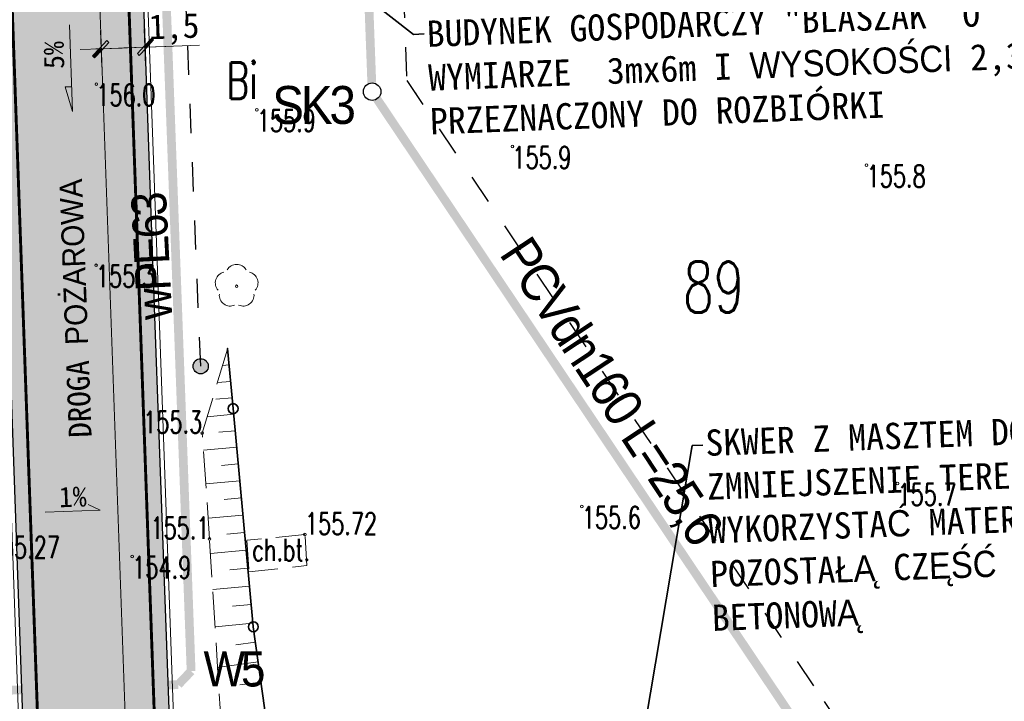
# Model space of a CAD drawing. Header units: feet. Extents: x 7493062 to 7493341, y 5986535 to 5986725.
# Tile 5 of 16: x 7493183 to 7493217, y 5986609 to 5986632. Entities that reach past the tile are written whole.
import ezdxf
from ezdxf import colors
from ezdxf.entities.mleader import LeaderData, LeaderLine
from ezdxf.enums import TextEntityAlignment as Align
from ezdxf.math import Vec2, Vec3

# ---------------------------------------------------------------- set-up
doc = ezdxf.new("R2010")
doc.units = ezdxf.units.FT
doc.header["$MEASUREMENT"] = 0
for name, pattern in [('1_1', [0]), ('1_OTKC', [1.5, 1, -0.5]), ('1_OTRK', [1.75, 1.25, -0.5]), ('1_OTRKG', [1.75, 1.25, -0.5]), ('3', [1, 0.5, -0.5]), ('HIDDEN2', [4.7625, 3.175, -1.5875])]:
    doc.linetypes.add(name, pattern=pattern)
doc.layers.get('0').update_dxf_attribs({"color": 250, "linetype": 'CONTINUOUS', "lineweight": 100})
doc.layers.get('Defpoints').update_dxf_attribs({"linetype": 'CONTINUOUS'})
doc.layers.add('1_DZIALKI', color=7, linetype='CONTINUOUS')
for name, color, linetype, lineweight in [('__IE_PZT_01', 1, 'CONTINUOUS', 30), ('__IE_PZT_02', 1, 'CONTINUOUS', 30), ('_droga', 7, 'CONTINUOUS', 30), ('_k_droga', 3, 'CONTINUOUS', 30), ('_k_kreskowanie', 250, 'CONTINUOUS', 5), ('_k_opis', 1, 'CONTINUOUS', 13), ('_k_widok', 7, 'CONTINUOUS', 18), ('_k_wymiar', 7, 'CONTINUOUS', 13), ('_k_zarys', 7, 'HIDDEN2', 20), ('_k_ściany', 7, 'CONTINUOUS', 35), ('EDZTD_T_0', 7, 'CONTINUOUS', 25), ('EKLTK_T_0', 3, 'CONTINUOUS', 25), ('KANALIZACJA SANITARNA PROJ.', 32, 'CONTINUOUS', 0), ('OTK_E_T_1', 7, 'CONTINUOUS', 0), ('OTK_L_2', 7, '1_OTKC', 18), ('OTO_L_0', 7, 'CONTINUOUS', 35), ('OTR_L_1', 7, '1_OTRK', 18), ('OTR_T_0', 7, 'CONTINUOUS', 18), ('OTR_T_1', 7, 'CONTINUOUS', 18), ('OTZ_T_0', 250, 'CONTINUOUS', 18), ('WODA PROJ.', 150, 'CONTINUOUS', 30), ('WYMIAR-ARCH', 7, 'CONTINUOUS', 9)]:
    doc.layers.add(name, color=color, linetype=linetype, lineweight=lineweight)
doc.styles.add('GENERATED_STYLE_1', font='MS Gothic.ttf')
doc.styles.add('GENERATED_STYLE_2', font='MS Gothic.ttf')
doc.styles.get("Standard").update_dxf_attribs({"font": 'Simplex.SHX'})
doc.dimstyles.new('zag 500', dxfattribs={"dimtxt": 0.85, "dimasz": 0.09, "dimexe": 1.25, "dimexo": 0.625, "dimgap": 0.1, "dimtad": 1, "dimtxsty": 'GENERATED_STYLE_1', "dimblk": 'W', "dimcen": 2.5, "dimse1": 1, "dimse2": 1, "dimclrd": 7, "dimclrt": 256, "dimadec": 0, "dimazin": 0, "dimtfac": 1, "dimtmove": 0, "dimatfit": 0, "dimfxl": 1.25, "dimlwd": 5, "dimarcsym": 0})

# ---------------------------------------------------------------- blocks, each defined once
blk = doc.blocks.new('2_OTRN')
at = {"linetype": 'Continuous'}
blk.add_circle((0, 0), 0.045, dxfattribs=at)
blk = doc.blocks.new('2_OTRS')
at = {"linetype": 'Continuous'}
blk.add_circle((0, 0), 0.045, dxfattribs=at)
blk = doc.blocks.new('2_OTZL')
at = {"linetype": 'Continuous'}
blk.add_circle((0, 0), 0.045, dxfattribs=at)
for centre, start, end in [((0, 0.375), 30.1401, 149.8599), ((-0.357, 0.116), 102.1445, 221.86), ((0.357, 0.116), 318.14, 77.8555), ((-0.22, -0.303), 174.1482, 293.8542), ((0.22, -0.303), 246.1458, 5.8518)]:
    blk.add_arc(centre, 0.375, start, end, dxfattribs=at)
blk = doc.blocks.new('spadek')
at = {"transparency": 33554559}
h = blk.add_hatch(color=256, dxfattribs=at)
h.dxf.hatch_style = 1
h.paths.add_polyline_path([(0, 0), (-0.258, -0.81), (-0.043, -0.879)])
at = {"layer": '_k_widok'}
blk.add_lwpolyline([(-0.902, -2.834), (0, 0), (-0.043, -0.879), (-0.258, -0.81)], dxfattribs=at)
blk = doc.blocks.new('W')
at = {"layer": 'WYMIAR-ARCH'}
h = blk.add_hatch(color=256, dxfattribs=at)
h.paths.add_polyline_path([(0, 0.76), (0, 0), (0.65, 0), (2.98, 2.33), (2.27, 3.04)])
h.paths.add_polyline_path([(-0.56, 0.21), (-0.76, 0), (0, 0), (0, 0.76)])
h.paths.add_polyline_path([(0, -0.65), (0.15, -0.5), (0.65, 0), (0, 0)])
h.paths.add_polyline_path([(0, 0), (-0.76, 0), (-3.39, -2.62), (-2.68, -3.33), (0, -0.65)])
blk.add_hatch(color=256, dxfattribs=at).paths.add_polyline_path([(-0.76, 0), (-3.39, -2.62), (-2.68, -3.33), (0, -0.65), (0, 0)])
for p, q in [((0, -7), (0, 7)), ((-8, 0), (8, 0)), ((-0.56, 0.21), (-3.39, -2.62)), ((-0.56, 0.21), (2.27, 3.04)), ((0.15, -0.5), (2.98, 2.33)), ((2.27, 3.04), (2.98, 2.33)), ((-3.39, -2.62), (-2.68, -3.33)), ((0.15, -0.5), (-2.68, -3.33))]:
    blk.add_line(p, q, dxfattribs=at)
blk = doc.blocks.new('*D468')
at = {"layer": '_k_wymiar', "color": 7, "lineweight": 5, "transparency": 16777216}
for p, q in [((24.041, 3.361), (23.951, 3.362)), ((24.131, 3.361), (25.631, 3.359)), ((25.721, 3.359), (27.496, 3.357))]:
    blk.add_line(p, q, dxfattribs=at)
at = {"layer": 'Defpoints', "color": 0, "lineweight": 100, "transparency": 16777216}
for p in [(24.134, 5.481), (25.634, 5.479), (25.631, 3.359)]:
    blk.add_point(p, dxfattribs=at)
at = {"layer": '_k_wymiar', "color": 7, "lineweight": 5, "transparency": 16777216, "xscale": 0.09, "yscale": 0.09, "zscale": 0.09}
for p, rotation in [((24.131, 3.361), 359.9259717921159), ((25.631, 3.359), 179.925971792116)]:
    blk.add_blockref('W', p, dxfattribs=dict(at, rotation=rotation))
at = {"layer": '_k_wymiar', "transparency": 16777216, "insert": (26.654, 3.937), "char_height": 0.85, "attachment_point": 5, "rotation": 359.926, "style": 'GENERATED_STYLE_1'}
blk.add_mtext('1,5', dxfattribs=at)
blk = doc.blocks.new('dz_89')
at = {"layer": '_k_droga', "transparency": 33554483}
h = blk.add_hatch(color=1, dxfattribs=at)
h.dxf.hatch_style = 1
h.paths.add_polyline_path([(37.393, 16.97), (32.135, 16.97, 0.189501), (24.644, 14.025, -0.021986), (24.89, 13.09, 0.037008), (26.512, 12.97), (37.393, 12.97)], flags=17)
h.paths.add_polyline_path([(25.475, -23.498), (21.921, -23.92, -0.097719), (21.101, -19.741), (21.141, 10.746, 0.180353), (19.438, 15.331), (16.177, 19.107, -0.090114), (14.18, 22.495), (17.933, 23.878, 0.090114), (19.204, 21.722), (21.215, 19.394, 0.217942), (26.512, 16.97), (37.393, 16.97), (37.393, 12.97), (32.135, 12.97, 0.413835), (25.135, 5.979), (25.1, -21.228, 0.082721)])
at = {"layer": '_k_kreskowanie'}
h = blk.add_hatch(dxfattribs=at)
h.set_pattern_fill('AR-B816', color=256, scale=0.04)
h.set_pattern_definition([(360, (-60, -2e-08), (0, 0.32), []), (90, (-60, -2e-08), (-0.32, 0.32), [0.32, -0.32])])
edge = h.paths.add_edge_path()
edge.add_arc((24.522, 26.301), 6.52, 180.0344, 222.3912, ccw=False)
edge.add_line((18.001, 26.297), (18.001, 37.625))
edge.add_line((18.001, 37.625), (16.501, 37.625))
edge.add_line((16.501, 37.625), (16.501, 26.301))
edge.add_arc((24.518, 26.301), 8.017, 180, 222.1108)
edge.add_line((18.571, 20.925), (21.708, 17.292))
edge.add_arc((14.141, 10.756), 10, 0, 40.8199, ccw=False)
edge.add_line((24.141, 10.756), (24.1, -23.661))
edge.add_line((24.1, -23.661), (25.6, -23.483))
edge.add_line((25.6, -23.483), (25.641, 10.741))
edge.add_arc((14.141, 10.756), 11.5, 359.926, 378.4059)
edge.add_arc((31.525, 6.781), 9.987, 116.486, 130.3986, ccw=False)
edge.add_line((27.071, 15.72), (31.551, 15.72))
edge.add_line((31.551, 15.72), (31.551, 17.22))
edge.add_line((31.551, 17.22), (27.071, 17.22))
edge.add_arc((27.071, 24.47), 7.25, 220.8207, 270, ccw=False)
edge.add_line((21.585, 19.731), (19.706, 21.905))
at = {"layer": '_k_widok', "true_color": 0xffffff, "transparency": 33554559}
h = blk.add_hatch(color=7, dxfattribs=at)
h.dxf.hatch_style = 1
edge = h.paths.add_edge_path()
edge.add_line((25.62, -5.244), (25.634, 5.479))
edge.add_arc((32.884, 5.47), 7.25, 90, 179.926, ccw=False)
edge.add_line((32.884, 12.72), (37.393, 12.72))
edge.add_line((37.393, 12.72), (37.393, 17.22))
edge.add_line((37.393, 17.22), (27.071, 17.22))
edge.add_arc((27.071, 24.47), 7.25, 220.8203, 270, ccw=False)
edge.add_line((21.585, 19.731), (19.582, 22.048))
edge.add_arc((24.501, 26.297), 6.5, 180.0009, 220.8204, ccw=False)
edge.add_line((18.001, 26.297), (18.001, 37.625))
edge.add_line((18.001, 37.625), (13.001, 37.625))
edge.add_line((13.001, 37.625), (13.001, 26.297))
edge.add_arc((24.502, 26.297), 11.5, 180.0006, 220.8202)
edge.add_line((15.799, 18.78), (19.06, 15.005))
edge.add_arc((14.141, 10.756), 6.5, -0.0737, 40.8197, ccw=False)
edge.add_line((20.641, 10.747), (20.601, -19.74))
edge.add_line((20.601, -19.74), (20.44, -24.096))
edge.add_line((20.44, -24.096), (27.266, -23.285))
edge.add_line((27.266, -23.285), (25.6, -21.229))
edge.add_line((25.6, -21.229), (25.62, -5.244))
at = {"layer": '_droga'}
blk.add_lwpolyline([(20.44, -24.096), (20.44, -24.096), (20.601, -19.74), (20.641, 10.747, 0.180349), (19.06, 15.005), (15.799, 18.78, -0.180016), (13.001, 26.297), (13.001, 37.625), (13.001, 37.625), (18.001, 37.625), (18.001, 26.297, 0.180016), (19.582, 22.048), (19.706, 21.905), (21.585, 19.731, 0.217942), (27.071, 17.22), (37.393, 17.22), (37.393, 12.72), (32.884, 12.72, 0.413835), (25.634, 5.479), (25.62, -5.244), (25.6, -21.229), (27.266, -23.285), (20.44, -24.096)], format="xyb", dxfattribs=at)
at = {"layer": '_k_opis', "color": 7, "ltscale": 0.1}
blk.add_lwpolyline([(21.619, -12.436), (23.504, -12.436), (23.098, -12.236)], dxfattribs=at)
at = {"layer": '_k_widok'}
for points in [[(12.851, 37.775), (12.851, 37.775), (18.151, 37.775), (18.151, 26.297, 0.180016), (19.696, 22.146), (19.82, 22.003), (21.698, 19.829, 0.217942), (27.071, 17.37), (37.543, 17.37), (37.543, 12.57), (32.884, 12.57, 0.413835), (25.784, 5.479), (25.77, -5.244), (25.75, -21.176), (27.442, -23.264), (20.29, -24.114), (20.451, -19.737), (20.491, 10.747, 0.180349), (18.946, 14.907), (15.685, 18.682, -0.180016), (12.851, 26.297), (12.851, 26.375)], [(24.1, -23.661), (24.134, 5.481), (24.141, 10.743, 0.180349), (21.708, 17.292), (18.571, 20.925, -0.185735), (16.501, 26.297), (16.501, 37.625), (18.001, 37.625), (18.001, 26.297, 0.18695), (19.706, 21.905), (21.585, 19.731, 0.217941), (27.071, 17.22), (31.551, 17.22), (31.551, 15.72), (27.071, 15.72, 0.06078), (25.053, 14.387, -0.080809), (25.641, 10.741), (25.634, 5.479), (25.6, -21.229), (25.6, -23.483), (24.1, -23.661)]]:
    blk.add_lwpolyline(points, format="xyb", dxfattribs=at)
at = {"layer": '_k_zarys', "color": 1, "ltscale": 0.3, "const_width": 0.1}
blk.add_lwpolyline([(25.475, -23.498, -0.082721), (25.1, -21.228), (25.141, 10.741, 0.180349), (22.465, 17.946), (19.204, 21.722, -0.090114), (17.933, 23.878), (14.18, 22.495, 0.090114), (16.177, 19.107), (19.438, 15.331, -0.180349), (21.141, 10.747), (21.101, -19.741, 0.097719), (21.921, -23.92)], format="xyb", dxfattribs=at)
at = {"layer": '_k_widok', "color": 1, "rotation": 197.6573268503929}
blk.add_blockref('spadek', (23.07, 1.25), dxfattribs=at)
at = {"layer": '1_DZIALKI', "lineweight": 9, "style": 'GENERATED_STYLE_1'}
blk.add_text('1%%%', height=0.7, rotation=0, dxfattribs=at).set_placement((22.583, -11.949), align=Align.MIDDLE)
at = {"layer": '_k_opis', "color": 7, "style": 'GENERATED_STYLE_1'}
blk.add_text('5%%%', height=0.7, rotation=89.3864, dxfattribs=at).set_placement((22.502, 3.204), align=Align.MIDDLE)
at = {"layer": '_k_opis', "color": 1, "linetype": 'Continuous', "style": 'GENERATED_STYLE_2'}
blk.add_text('DROGA POŻAROWA', height=0.78, rotation=90, dxfattribs=at).set_placement((23.309, -9.934))
at = {"layer": '_k_widok'}
ml = blk.add_multileader_mtext('Standard', dxfattribs=at)
ml.set_content('{\\fMS Gothic|b0|i0|c128|p49;SKWER Z MASZTEM DO PRZEBUDOWY - ZMNIEJSZENIE TERENU ZIELONEGO, }NALEŻY {\\fMS Gothic|b0|i0|c128|p49;WYKORZYSTA}Ć {\\fMS Gothic|b0|i0|c128|p49;MATERIA}Ł{\\fMS Gothic|b0|i0|c128|p49;Y Z ROZBIÓRKI, POZOSTA}ŁĄ {\\fMS Gothic|b0|i0|c128|p49;CZ}ĘŚĆ{\\fMS Gothic|b0|i0|c128|p49; UZUPE}Ł{\\fMS Gothic|b0|i0|c128|p49;NI}Ć {\\fMS Gothic|b0|i0|c128|p49;KOSTK}Ą {\\fMS Gothic|b0|i0|c128|p49;BETONOW}Ą', color=256, style='GENERATED_STYLE_1')
ml.set_leader_properties()
ml.build(insert=Vec2(0, 0))
ml.multileader.update_dxf_attribs({"text_right_attachment_type": 6, "dogleg_length": 0.36, "arrow_head_size": 1})
ctx = ml.context
ctx.base_point, ctx.char_height, ctx.arrow_head_size, ctx.landing_gap_size, ctx.plane_origin = Vec3(44.231, -10.977), 0.9, 1, 0.09, Vec3(28.363, -23.093)
ctx.right_attachment = 6
notes = []
notes.append((ctx, [(1, (1, 1, 0), (43.871, -10.977), (1, 0), 0.36, [(0, [(40.287, -28.225)], 0, [])])]))
ctx.mtext.insert, ctx.mtext.width, ctx.mtext.defined_height, ctx.mtext.flow_direction = Vec3(44.321, -10.457), 24.53699, 7.418, 5
ctx.mtext.has_bg_fill, ctx.mtext.bg_color, ctx.mtext.bg_scale_factor, ctx.mtext.bg_transparency, ctx.mtext.use_window_bg_color = 1, -1073741824, 1.5, 0, 1
for ctx, leaders in notes:
    for number, flags, end, landing, length, lines in leaders:
        leader = LeaderData()
        leader.index, (leader.has_last_leader_line, leader.has_dogleg_vector, leader.attachment_direction) = number, flags
        leader.last_leader_point, leader.dogleg_vector, leader.dogleg_length = Vec3(end), Vec3(landing), length
        for number, points, colour, breaks in lines:
            line = LeaderLine()
            line.index, line.vertices, line.color, line.breaks = number, Vec3.list(points), colors.encode_raw_color(colour), breaks
            leader.lines.append(line)
        ctx.leaders.append(leader)
ml = blk.add_multileader_mtext('Standard', dxfattribs=at)
ml.set_content('{\\fMS Gothic|b0|i0|c128|p49;BUDYNEK }GOSPODARCZY {\\fMS Gothic|b0|i0|c128|p49;"BLASZAK"} O WYMIARZE  3mx6m I WYSOKOŚCI 2,3m  {\\fMS Gothic|b0|i0|c128|p49;PRZEZNACZONY DO ROZBIÓRKI }', color=256, style='GENERATED_STYLE_1')
ml.set_leader_properties()
ml.build(insert=Vec2(0, 0))
ml.multileader.update_dxf_attribs({"text_right_attachment_type": 6, "dogleg_length": 0.36, "arrow_head_size": 1})
ctx = ml.context
ctx.base_point, ctx.char_height, ctx.arrow_head_size, ctx.landing_gap_size, ctx.plane_origin = Vec3(35.207, 3.456), 0.9, 1, 0.09, Vec3(24.141, -5.754)
ctx.right_attachment = 6
notes = []
notes.append((ctx, [(1, (1, 1, 0), (34.847, 3.456), (1, 0), 0.36, [(0, [(25.879, 10.999)], 0, [])])]))
ctx.mtext.insert, ctx.mtext.width, ctx.mtext.flow_direction = Vec3(35.297, 3.908), 23.05638, 5
ctx.mtext.has_bg_fill, ctx.mtext.bg_color, ctx.mtext.bg_scale_factor, ctx.mtext.bg_transparency, ctx.mtext.use_window_bg_color = 1, -1073741824, 1.5, 0, 1
for ctx, leaders in notes:
    for number, flags, end, landing, length, lines in leaders:
        leader = LeaderData()
        leader.index, (leader.has_last_leader_line, leader.has_dogleg_vector, leader.attachment_direction) = number, flags
        leader.last_leader_point, leader.dogleg_vector, leader.dogleg_length = Vec3(end), Vec3(landing), length
        for number, points, colour, breaks in lines:
            line = LeaderLine()
            line.index, line.vertices, line.color, line.breaks = number, Vec3.list(points), colors.encode_raw_color(colour), breaks
            leader.lines.append(line)
        ctx.leaders.append(leader)
at = {"layer": '_k_wymiar'}
dim = blk.add_aligned_dim(p1=(24.134, 5.481), p2=(25.634, 5.479), distance=-2.12, dimstyle='zag 500', dxfattribs=at)
dim.commit()
dim.dimension.update_dxf_attribs({"geometry": '*D468', "text_midpoint": (26.654, 3.937)})

msp = doc.modelspace()

# ---------------------------------------------------------------- block references
at = {"layer": '_k_ściany', "rotation": 2.126854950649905}
msp.add_blockref('dz_89', (7493161.929, 5986627.127), dxfattribs=at)

# ---------------------------------------------------------------- next in the draw order: hatches: boundary and pattern name
at = {"layer": '__IE_PZT_01'}
h = msp.add_hatch(color=256, dxfattribs=at)
edge = h.paths.add_edge_path()
edge.add_arc((7493189.327, 5986620.499), 0.26, 0, 360)

# ---------------------------------------------------------------- next in the draw order: linework, layer by layer
msp.add_circle((7493189.327, 5986620.499), 0.26, dxfattribs=at)
at = {"layer": '__IE_PZT_02', "linetype": '3', "ltscale": 2}
for points in [[(7493195.229, 5986655.908), (7493195.59, 5986651.427), (7493196.388, 5986630.296), (7493210.693, 5986609.012), (7493216.87, 5986599.825)], [(7493189.327, 5986620.499), (7493188.765, 5986634.365), (7493190.1, 5986637.332), (7493192.343, 5986639.858)]]:
    msp.add_lwpolyline(points, dxfattribs=at)
at = {"layer": 'KANALIZACJA SANITARNA PROJ.', "const_width": 0.3}
for points in [[(7493194.415, 5986651.084), (7493195.191, 5986630.209)], [(7493195.369, 5986629.66), (7493209.519, 5986608.585)]]:
    msp.add_lwpolyline(points, dxfattribs=at)
at = {"layer": 'KANALIZACJA SANITARNA PROJ.', "lineweight": 30}
msp.add_circle((7493195.202, 5986629.909), 0.3, dxfattribs=at)
at = {"layer": 'OTK_L_2', "linetype": '1_OTKC'}
for p, q in [((7493192.9, 5986614.73), (7493190.91, 5986614.54)), ((7493192.96, 5986613.67), (7493192.9, 5986614.73)), ((7493190.91, 5986614.54), (7493190.98, 5986613.45)), ((7493190.98, 5986613.45), (7493192.96, 5986613.67))]:
    msp.add_line(p, q, dxfattribs=at)
at = {"layer": 'OTO_L_0'}
for p, q in [((7493190.44, 5986619.048), (7493190.25, 5986621.11)), ((7493191.13, 5986611.58), (7493190.44, 5986619.048)), ((7493191.131, 5986611.57), (7493191.13, 5986611.58)), ((7493192.15, 5986604.14), (7493191.131, 5986611.57))]:
    msp.add_line(p, q, dxfattribs=at)
for centre in [(7493190.44, 5986619.048), (7493191.131, 5986611.57)]:
    msp.add_circle(centre, 0.17, dxfattribs=at)
at = {"layer": 'OTR_L_1', "linetype": '1_OTRK'}
for p, q in [((7493189.38, 5986618.21), (7493190.25, 5986621.11)), ((7493189.63, 5986614.58), (7493189.38, 5986618.21)), ((7493190.04, 5986608.03), (7493189.63, 5986614.58))]:
    msp.add_line(p, q, dxfattribs=at)
at = {"layer": 'OTR_L_1', "linetype": '1_OTRKG'}
for p, q in [((7493190.25, 5986621.11), (7493191.13, 5986611.58)), ((7493191.13, 5986611.58), (7493192.15, 5986604.14))]:
    msp.add_line(p, q, dxfattribs=at)
at = {"layer": 'OTR_L_1', "linetype": '1_1'}
for p, q in [((7493190.302, 5986620.546), (7493190.074, 5986620.525)), ((7493190.354, 5986619.982), (7493189.899, 5986619.94)), ((7493190.406, 5986619.418), (7493189.842, 5986619.366)), ((7493190.458, 5986618.854), (7493189.548, 5986618.77)), ((7493190.51, 5986618.29), (7493189.946, 5986618.237)), ((7493190.563, 5986617.725), (7493189.421, 5986617.62)), ((7493190.615, 5986617.154), (7493190.038, 5986617.101)), ((7493190.669, 5986616.577), (7493189.5, 5986616.469)), ((7493190.723, 5986615.992), (7493190.131, 5986615.938)), ((7493190.777, 5986615.401), (7493189.581, 5986615.291)), ((7493190.832, 5986614.803), (7493190.227, 5986614.747)), ((7493190.888, 5986614.198), (7493189.661, 5986614.085)), ((7493190.945, 5986613.584), (7493190.322, 5986613.527)), ((7493191.002, 5986612.962), (7493189.739, 5986612.845)), ((7493191.061, 5986612.33), (7493190.42, 5986612.271)), ((7493191.12, 5986611.689), (7493189.819, 5986611.568)), ((7493191.204, 5986611.041), (7493190.534, 5986610.949)), ((7493191.296, 5986610.37), (7493189.905, 5986610.18)), ((7493191.391, 5986609.675), (7493190.67, 5986609.576))]:
    msp.add_line(p, q, dxfattribs=at)
msp.add_point((7493190.25, 5986621.11), dxfattribs=at)
at = {"layer": 'WODA PROJ.', "const_width": 0.3}
for points in [[(7493187.434, 5986652.188), (7493188.999, 5986610.048)], [(7493188.999, 5986610.048), (7493188.559, 5986609.586)], [(7493188.559, 5986609.586), (7493177.696, 5986609.228)]]:
    msp.add_lwpolyline(points, dxfattribs=at)

# ---------------------------------------------------------------- next in the draw order: block references
at = {"layer": 'OTR_T_0'}
msp.add_blockref('2_OTRS', (7493192.9, 5986614.73), dxfattribs=at)
at = {"layer": 'OTR_T_1'}
for p in [(7493185.75, 5986630.17), (7493191.25, 5986629.29), (7493200.01, 5986628.03), (7493212.15, 5986627.39), (7493185.74, 5986623.96), (7493189.38, 5986618.21), (7493213.21, 5986616.48), (7493202.39, 5986615.69), (7493189.63, 5986614.58), (7493186.98, 5986613.98)]:
    msp.add_blockref('2_OTRN', p, dxfattribs=at)
at = {"layer": 'OTZ_T_0'}
msp.add_blockref('2_OTZL', (7493190.56, 5986623.24), dxfattribs=at)

# ---------------------------------------------------------------- next in the draw order: texts
at = {"layer": 'EDZTD_T_0', "width": 0.7}
msp.add_text('89', height=1.75, dxfattribs=at).set_placement((7493205.86, 5986624.088), align=Align.TOP_LEFT)
at = {"layer": 'EKLTK_T_0', "width": 0.7}
msp.add_text('Bi', height=1.25, dxfattribs=at).set_placement((7493190.205, 5986630.915), align=Align.TOP_LEFT)
at = {"layer": 'KANALIZACJA SANITARNA PROJ.', "insert": (7493193.168, 5986629.445), "char_height": 1.3, "width": 1.12731, "attachment_point": 5}
msp.add_mtext('{\\fArial|b0|i0|c238|p34;\\W0.9;\\T0.9;SK3}', dxfattribs=at)
at = {"layer": 'KANALIZACJA SANITARNA PROJ.', "insert": (7493203.302, 5986619.607), "char_height": 1.3, "width": 31.56898, "attachment_point": 5, "rotation": 303.4364}
msp.add_mtext('{\\fArial|b0|i0|c238|p34;\\W0.9;\\T0.9;PCVdn160 L=25,6}', dxfattribs=at)
at = {"layer": 'OTK_E_T_1', "lineweight": 9, "width": 0.7}
msp.add_text('ch.bt.', height=0.75, dxfattribs=at).set_placement((7493192.082, 5986614.205), align=Align.MIDDLE)
at = {"layer": 'OTR_T_0', "lineweight": 9, "width": 0.7}
msp.add_text('155.72', height=0.75, dxfattribs=at).set_placement((7493192.9, 5986614.73))
msp.add_text('155.27', height=0.75, dxfattribs=at).set_placement((7493182.03, 5986614.67), align=Align.TOP_LEFT)
at = {"layer": 'OTR_T_1', "lineweight": 9, "width": 0.7}
for s, p in [('156.0', (7493185.75, 5986630.17)), ('155.9', (7493191.25, 5986629.29)), ('155.9', (7493200.01, 5986628.03)), ('155.8', (7493212.15, 5986627.39)), ('155.3', (7493185.74, 5986623.96)), ('155.7', (7493213.21, 5986616.48)), ('155.6', (7493202.39, 5986615.69)), ('154.9', (7493186.98, 5986613.98))]:
    msp.add_text(s, height=0.75, dxfattribs=at).set_placement(p, align=Align.TOP_LEFT)
for s, p in [('155.3', (7493189.38, 5986618.21)), ('155.1', (7493189.63, 5986614.58))]:
    msp.add_text(s, height=0.75, dxfattribs=at).set_placement(p, align=Align.RIGHT)
at = {"layer": 'WODA PROJ.', "color": 161, "lineweight": 0, "ltscale": 0.1, "true_color": 0x40a5ff, "insert": (7493187.157, 5986622.067), "char_height": 1.2, "width": 2.42373, "attachment_point": 1, "rotation": 92.9326, "style": 'GENERATED_STYLE_2'}
msp.add_mtext('{\\fArial|b0|i0|c238|p34;\\W0.9;\\T0.9;\\C256;wPE63}', dxfattribs=at)
at = {"layer": 'WODA PROJ.', "color": 161, "lineweight": 0, "ltscale": 0.1, "true_color": 0x40a5ff, "insert": (7493189.426, 5986610.724), "char_height": 1.2, "width": 2.44186, "attachment_point": 1, "style": 'GENERATED_STYLE_2'}
msp.add_mtext('{\\fArial|b0|i0|c204|p34;\\W0.9;\\T0.9;\\C256;W\\fArial|b0|i0|c238|p34;5}', dxfattribs=at)

doc.saveas('drawing.dxf')
